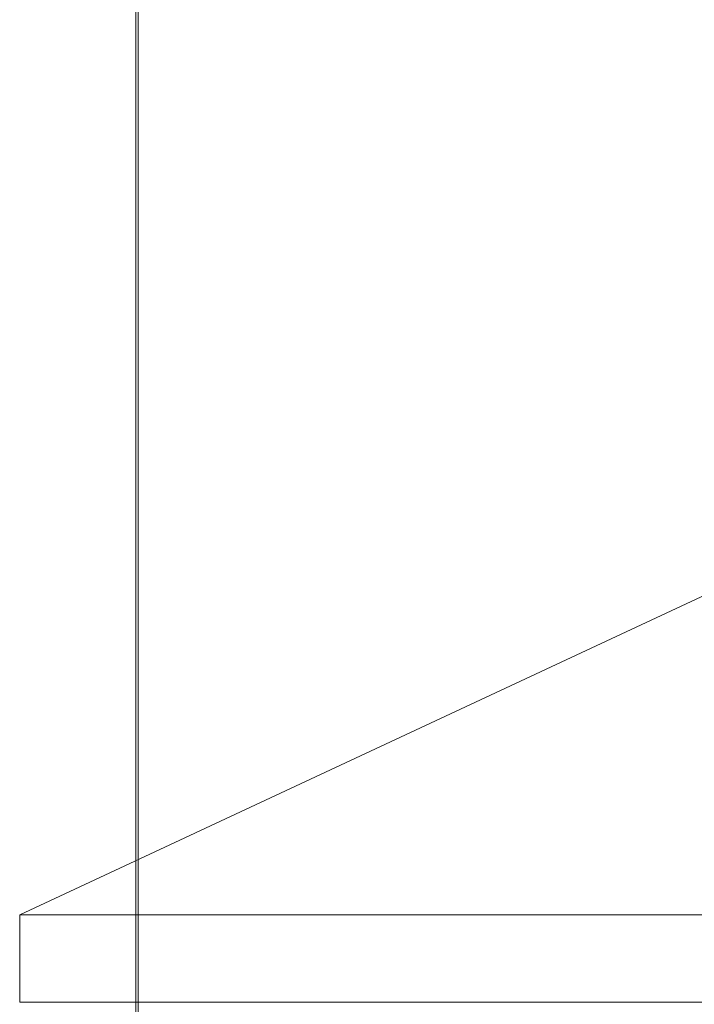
# Model space of a CAD drawing. Header units: inches. Extents: x -416 to -272, y -73 to 47.
# Tile 61 of 206: x -415.63 to -409.85, y -2.25 to 6.19. Entities that reach past the tile are written whole.
import ezdxf

# ---------------------------------------------------------------- set-up
doc = ezdxf.new("R2010")
doc.units = ezdxf.units.IN
doc.header["$LTSCALE"] = 32
doc.header["$MEASUREMENT"] = 0
for name, color, linetype, lineweight in [('DashLine', 7, 'Continuous', 13), ('Drawing', 7, 'Continuous', 18), ('None', 7, 'Continuous', 18), ('SolidLine', 7, 'Continuous', 15)]:
    doc.layers.add(name, color=color, linetype=linetype, lineweight=lineweight)

# ---------------------------------------------------------------- blocks, each defined once
blk = doc.blocks.new('Group-89')
at = {"layer": 'SolidLine', "flags": 128}
blk.add_lwpolyline([(70.874, -30), (70.874, -2.5591), (70.8937, -2.5591), (70.8937, -30)], close=True, dxfattribs=at)
blk = doc.blocks.new('Group-96')
at = {"layer": 'DashLine', "flags": 128}
blk.add_lwpolyline([(1.1142, -2.5591), (70.8937, -2.5591), (70.8937, -30), (1.1142, -30)], close=True, dxfattribs=at)
at = {"layer": 'SolidLine', "flags": 128}
blk.add_lwpolyline([(1.1142, -2.5591), (70.8937, -2.5591), (70.8937, -30), (1.1142, -30)], close=True, dxfattribs=at)
at = {"layer": 'None'}
blk.add_blockref('Group-89', (0, 0), dxfattribs=at)
blk = doc.blocks.new('Group-97')
at = {"layer": 'DashLine'}
blk.add_line((71.8898, -12.0079), (55.7172, -19.5493), dxfattribs=at)
at = {"layer": 'SolidLine', "flags": 128}
blk.add_lwpolyline([(54.0453, -11.2598), (71.8898, -11.2598), (71.8898, -12.0079), (54.0453, -12.0079)], close=True, dxfattribs=at)
blk = doc.blocks.new('Group-99')
at = {"layer": 'None'}
for name in ['Group-97', 'Group-96']:
    blk.add_blockref(name, (0, 0), dxfattribs=at)
blk = doc.blocks.new('SL Credenza Desk (2D)-2')
at = {"layer": 'None'}
blk.add_blockref('Group-99', (0, 0), dxfattribs=at)
at = {"layer": 'Drawing', "color": 0, "flags": 1}
for tag in ['Tag', 'Catalog', 'Option1', 'Option2', 'Option3', 'Option4', 'Option5', 'Option6', 'Option7', 'Option8', 'Option9', 'Option10', 'Option11', 'Option12', 'Custom', 'FinishGroup', 'Discount', 'Item2', 'Item3', 'Item6', 'Item9', 'Item10', 'Item12', 'Item13', 'Item16', 'Item19', 'Item20', 'Item21', 'Item22', 'Item23', 'Item24', 'Item25', 'Item8', 'Item18', 'Item1', 'Item4', 'Item5', 'Item7', 'Item11', 'Item14', 'Item15', 'Item17']:
    blk.add_attdef(tag, (-56.2887, 1.4853), '', height=0.00709, dxfattribs=at)
blk = doc.blocks.new('Group-100')
at = {"layer": 'Drawing', "rotation": 180}
blk.add_blockref('SL Credenza Desk (2D)-2', (15.7192, 1.4853), dxfattribs=at)
at = {"layer": 'Drawing', "color": 0, "flags": 1}
for tag in ['Tag', 'Catalog', 'Option1', 'Option2', 'Option3', 'Option4', 'Option5', 'Option6', 'Option7', 'Option8', 'Option9', 'Option10', 'Option11', 'Option12', 'Custom', 'FinishGroup', 'Discount', 'Item2', 'Item3', 'Item6', 'Item9', 'Item10', 'Item12', 'Item13', 'Item16', 'Item19', 'Item20', 'Item21', 'Item22', 'Item23', 'Item24', 'Item25', 'Item8', 'Item18', 'Item1', 'Item4', 'Item5', 'Item7', 'Item11', 'Item14', 'Item15', 'Item17']:
    blk.add_attdef(tag, (-56.2887, 1.4853), '', height=0.00709, dxfattribs=at)

msp = doc.modelspace()

# ---------------------------------------------------------------- block references
at = {"layer": 'Drawing', "color": 7}
msp.add_blockref('Group-100', (-359.4593, -14.9775), dxfattribs=at)

doc.saveas('drawing.dxf')
